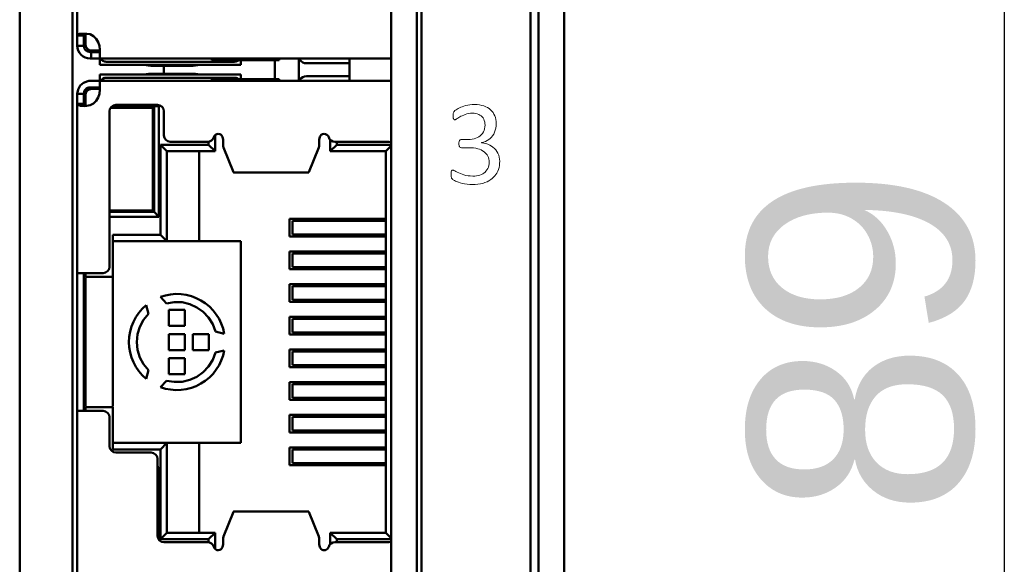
# Model space of a CAD drawing. Header units: millimetres. Extents: x 5 to 292, y 5 to 205.
# Tile 15 of 18: x 189 to 205, y 118 to 127. Entities that reach past the tile are written whole.
import ezdxf

# ---------------------------------------------------------------- set-up
doc = ezdxf.new("R2010")
doc.units = ezdxf.units.MM
doc.styles.add('TextStyle_1', font='Arial.TTF', dxfattribs={"height": 3.5})
doc.dimstyles.new('DIM_ST_1', dxfattribs={"dimtxt": 3.5, "dimasz": 2.5, "dimexe": 1.75, "dimexo": 0, "dimgap": 0.4375, "dimtad": 1, "dimlfac": 2, "dimrnd": 0.01, "dimdsep": 46, "dimtxsty": 'TextStyle_1', "dimcen": 0.09, "dimclrd": 7, "dimclre": 7, "dimclrt": 7, "dimazin": 0, "dimtfac": 1, "dimtdec": 0, "dimtmove": 0, "dimatfit": 3, "dimldrblk": 'NONE', "dimfxl": 1, "dimtvp": 1, "dimtolj": 1, "dimarcsym": 0})

# ---------------------------------------------------------------- blocks, each defined once
blk = doc.blocks.new('*D7')
at = {"color": 7, "lineweight": -2}
for p, q in [((197.521, 144.01), (206.396, 144.01)), ((204.646, 102.01), (204.646, 141.51)), ((197.521, 99.51), (206.396, 99.51))]:
    blk.add_line(p, q, dxfattribs=at)
at = {"color": 7}
for points in [[(205.062, 141.51), (204.229, 141.51), (204.646, 144.01)], [(204.229, 102.01), (205.062, 102.01), (204.646, 99.51)]]:
    blk.add_solid(points, dxfattribs=at)
at = {"layer": 'Defpoints', "color": 0}
for p in [(197.521, 144.01), (204.646, 144.01), (197.521, 99.51)]:
    blk.add_point(p, dxfattribs=at)
at = {"color": 7, "insert": (202.421, 121.76), "char_height": 3.5, "attachment_point": 5, "rotation": 90, "style": 'TextStyle_1'}
blk.add_mtext('\\A1;89{\\H0.5x;\\S^ ;}', dxfattribs=at)
blk = doc.blocks.new('_None')
blk = doc.blocks.new('Seite_1')
at = {"color": 7, "linetype": 'Continuous', "lineweight": 50}
for p, q in [((189.2706, 100.2604), (189.2706, 143.2604)), ((190.0954, 143.2604), (190.0954, 100.2604)), ((195.0706, 100.2604), (195.0706, 143.2604)), ((195.4706, 143.2604), (195.4706, 100.2604)), ((195.5456, 100.3604), (195.5456, 143.1604)), ((197.2456, 143.1604), (197.2456, 100.3604)), ((197.3706, 100.2604), (197.3706, 143.2604)), ((197.7706, 143.2604), (197.7706, 100.2604)), ((191.5206, 126.0736), (191.5206, 125.9473)), ((192.6099, 124.4056), (193.7856, 124.4056)), ((193.5289, 123.6505), (193.5289, 123.4403)), ((193.5289, 123.1405), (193.5289, 122.9303)), ((193.5289, 122.6305), (193.5289, 122.4203)), ((193.5289, 122.1205), (193.5289, 121.9103)), ((193.5289, 121.6105), (193.5289, 121.4003)), ((193.5289, 121.1005), (193.5289, 120.8903)), ((193.5289, 120.5905), (193.5289, 120.3803)), ((193.5289, 120.0805), (193.5289, 119.8703)), ((193.7856, 119.1153), (192.6099, 119.1153))]:
    blk.add_line(p, q, dxfattribs=at)
at = {"color": 7, "linetype": 'Continuous', "lineweight": 9}
for p, q in [((196.1661, 124.9202), (196.2719, 124.9202)), ((196.4823, 124.8727), (196.4823, 124.8709)), ((196.2879, 124.7936), (196.1685, 124.7936))]:
    blk.add_line(p, q, dxfattribs=at)
at = {"color": 7, "lineweight": 50, "flags": 128}
for points in [[(190.1706, 129.1854), (190.1706, 126.544)], [(190.1706, 126.544), (190.1774, 126.5606), (190.1885, 126.5662), (190.2067, 126.5699), (190.2339, 126.5717), (190.2706, 126.5715), (190.3167, 126.5695), (190.3706, 126.5655)], [(190.1706, 126.3854), (190.1706, 126.4322), (190.1706, 126.4754), (190.1706, 126.5131), (190.1706, 126.544)], [(190.1706, 126.544), (190.2706, 126.544)], [(190.2931, 126.5705), (190.2887, 126.5699), (190.2795, 126.5663), (190.274, 126.5607), (190.2713, 126.5533), (190.2706, 126.544)], [(190.2706, 126.544), (190.2706, 126.5131), (190.2706, 126.4754), (190.2706, 126.4322), (190.2706, 126.3854)], [(190.2956, 126.5708), (190.2956, 126.5604)], [(190.2956, 126.4104), (190.2956, 126.422), (190.2956, 126.4544), (190.2956, 126.5031), (190.2956, 126.5604)], [(190.3706, 126.5655), (190.4228, 126.5354), (190.4663, 126.4937), (190.4985, 126.4429), (190.5177, 126.3857)], [(190.1706, 126.3854), (190.1744, 126.3464), (190.1858, 126.3089), (190.2043, 126.2743), (190.2292, 126.244), (190.2595, 126.2191), (190.2941, 126.2006), (190.3316, 126.1893), (190.3706, 126.1854)], [(190.1706, 126.3854), (190.2706, 126.3854)], [(190.3706, 126.2854), (190.3323, 126.293), (190.2999, 126.3147), (190.2782, 126.3471), (190.2706, 126.3854)], [(190.2956, 126.4104), (190.3032, 126.3722), (190.3249, 126.3397), (190.3573, 126.318), (190.3956, 126.3104)], [(190.5177, 126.3857), (190.5228, 126.3199)], [(190.3847, 126.2854), (190.3706, 126.2854)], [(190.3847, 126.2854), (190.5222, 126.2854)], [(190.3847, 126.1854), (190.3847, 126.2854)], [(190.3956, 126.3104), (190.5228, 126.3104)], [(190.518, 126.3104), (190.5222, 126.2854)], [(190.5228, 126.1857), (190.5228, 126.1952), (190.5228, 126.2227), (190.5228, 126.2656), (190.5228, 126.3199)], [(190.3847, 126.1854), (190.3706, 126.1854)], [(190.5158, 126.1854), (190.3847, 126.1854)], [(190.5222, 126.1854), (190.5222, 126.0854)], [(190.6222, 126.0854), (190.5839, 126.0854), (190.5514, 126.0854), (190.5298, 126.0854), (190.5222, 126.0854)], [(190.5228, 126.1857), (195.0706, 126.1857)], [(190.6222, 126.1354), (190.6065, 126.1365), (190.5927, 126.1396), (190.5694, 126.1505), (190.5504, 126.1658), (190.5355, 126.1854)], [(190.6222, 126.1354), (192.6222, 126.1354)], [(192.6222, 126.0854), (190.6222, 126.0854)], [(191.3182, 126.0736), (191.281, 126.0751), (191.2492, 126.0793), (191.2283, 126.0854)], [(191.435, 126.1854), (191.4303, 126.1854), (191.4169, 126.1854)], [(192.0672, 126.0854), (192.0464, 126.0793), (192.0145, 126.0751), (191.9773, 126.0736)], [(192.2706, 126.1604), (192.2706, 126.1857)], [(192.2706, 126.1604), (193.3206, 126.1604)], [(192.6873, 126.1604), (192.6749, 126.1505), (192.6516, 126.1396), (192.6378, 126.1365), (192.6222, 126.1354)], [(192.7222, 126.0854), (192.7145, 126.0854), (192.6929, 126.0854), (192.6604, 126.0854), (192.6222, 126.0854)], [(192.7222, 126.0854), (192.7222, 126.1604)], [(193.2526, 125.8604), (193.2526, 125.8715), (193.2526, 125.9796), (193.2526, 126.108), (193.2526, 126.1604)], [(193.3206, 126.1857), (193.3206, 126.1604)], [(193.6296, 126.1777), (193.6296, 125.8432)], [(193.9228, 126.1107), (193.8559, 126.1107), (193.799, 126.1107), (193.7613, 126.1107), (193.7478, 126.1107)], [(193.9228, 126.1107), (194.4206, 126.1107)], [(194.4206, 125.8351), (194.4206, 126.1857)], [(190.5222, 125.9354), (190.5298, 125.9354), (190.5514, 125.9354), (190.5839, 125.9354), (190.6222, 125.9354)], [(190.5222, 125.9354), (190.5222, 125.8354)], [(190.6222, 125.9354), (192.6222, 125.9354)], [(191.2283, 125.9354), (191.2492, 125.9415), (191.281, 125.9458), (191.3182, 125.9473)], [(191.9773, 126.0736), (191.3182, 126.0736)], [(191.3182, 125.9473), (191.9773, 125.9473)], [(191.9773, 125.9473), (192.0145, 125.9458), (192.0464, 125.9415), (192.0672, 125.9354)], [(192.6222, 125.9354), (192.6604, 125.9354), (192.6929, 125.9354), (192.7145, 125.9354), (192.7222, 125.9354)], [(192.7222, 125.8604), (192.7222, 125.9354)], [(190.3326, 125.8318), (190.2684, 125.8074), (190.2163, 125.7627), (190.1824, 125.7031), (190.1706, 125.6354)], [(190.3706, 125.8354), (190.3519, 125.8345), (190.3326, 125.8318)], [(190.3706, 125.8354), (190.3951, 125.8354), (190.4145, 125.8354)], [(190.4145, 125.8354), (190.5158, 125.8354)], [(195.0706, 125.8351), (190.5228, 125.8351)], [(190.5228, 125.7009), (190.5228, 125.7552), (190.5228, 125.7982), (190.5228, 125.8257), (190.5228, 125.8351)], [(190.5355, 125.8354), (190.5504, 125.8551), (190.5694, 125.8704), (190.5927, 125.8812), (190.6065, 125.8843), (190.6222, 125.8854)], [(192.6222, 125.8854), (190.6222, 125.8854)], [(191.4169, 125.8354), (191.4303, 125.8354), (191.435, 125.8354)], [(193.3206, 125.8604), (192.2706, 125.8604)], [(192.2706, 125.8351), (192.2706, 125.8604)], [(192.6222, 125.8854), (192.6378, 125.8843), (192.6516, 125.8812), (192.6749, 125.8704), (192.6873, 125.8604)], [(193.3206, 125.8604), (193.3206, 125.8351)], [(193.7478, 125.9101), (193.7613, 125.9101), (193.799, 125.9101), (193.8559, 125.9101), (193.9228, 125.9101)], [(194.4206, 125.9101), (193.9228, 125.9101)], [(190.1706, 125.4768), (190.1706, 125.5077), (190.1706, 125.5455), (190.1706, 125.5886), (190.1706, 125.6354)], [(190.2706, 125.6354), (190.1706, 125.6354)], [(190.2706, 125.6354), (190.2749, 125.6645), (190.2875, 125.6911), (190.3073, 125.7129), (190.3326, 125.7279)], [(190.2706, 125.6354), (190.2706, 125.5886), (190.2706, 125.5455), (190.2706, 125.5077), (190.2706, 125.4768)], [(190.3956, 125.7104), (190.3573, 125.7028), (190.3249, 125.6811), (190.3032, 125.6487), (190.2956, 125.6104)], [(190.3326, 125.7279), (190.3517, 125.7336), (190.3706, 125.7354)], [(190.4145, 125.7354), (190.3951, 125.7354), (190.3706, 125.7354)], [(190.5177, 125.6351), (190.4985, 125.578), (190.4663, 125.5271), (190.4228, 125.4854), (190.3706, 125.4554)], [(190.5228, 125.7104), (190.3956, 125.7104)], [(190.5222, 125.7354), (190.4145, 125.7354)], [(190.5228, 125.7009), (190.5177, 125.6351)], [(190.5222, 125.7354), (190.518, 125.7104)], [(190.2706, 125.4768), (190.1706, 125.4768)], [(190.3706, 125.4554), (190.3119, 125.4449), (190.28, 125.4435), (190.2483, 125.4449), (190.2188, 125.4489), (190.194, 125.4555), (190.1769, 125.4649), (190.1706, 125.4768)], [(190.1706, 125.4768), (190.1706, 122.8354)], [(190.3112, 125.4448), (190.3072, 125.4453), (190.2926, 125.4497), (190.2809, 125.4566), (190.2733, 125.4657), (190.2706, 125.4768)], [(190.2956, 125.4604), (190.2956, 125.5178), (190.2956, 125.5665), (190.2956, 125.5989), (190.2956, 125.6104)], [(190.2956, 125.4604), (190.2956, 125.4488)], [(190.6728, 125.3604), (190.6804, 125.3987), (190.7021, 125.4311), (190.7345, 125.4528), (190.7728, 125.4604)], [(191.4228, 125.4604), (190.7728, 125.4604)], [(191.4228, 125.4604), (191.461, 125.4528), (191.4935, 125.4311), (191.5152, 125.3987), (191.5228, 125.3604)], [(190.6728, 122.9354), (190.6728, 125.3604)], [(190.6916, 125.4154), (191.3481, 125.4154)], [(190.716, 125.4404), (191.4456, 125.4404)], [(190.7706, 125.4404), (190.79, 125.4154)], [(190.7706, 125.4404), (190.7706, 125.4154)], [(191.2025, 125.4154), (191.2206, 125.4404)], [(191.2206, 125.4404), (191.2206, 125.4154)], [(191.3481, 125.4154), (191.3481, 123.8154)], [(191.3706, 123.7904), (191.3706, 125.4404)], [(191.4456, 125.4404), (191.4456, 123.7154)], [(191.5228, 124.9854), (191.5228, 125.3604)], [(192.2999, 124.9569), (192.3103, 124.9784), (192.3269, 124.9956), (192.3481, 125.0066), (192.3717, 125.0104)], [(192.3717, 125.0104), (192.3963, 125.0063), (192.4181, 124.9943)], [(193.9774, 124.9943), (193.9992, 125.0063), (194.0238, 125.0104)], [(194.0238, 125.0104), (194.0474, 125.0066), (194.0686, 124.9956), (194.0853, 124.9784), (194.0957, 124.9569)], [(191.5228, 124.9854), (191.5304, 124.9472), (191.5521, 124.9147), (191.5845, 124.893), (191.6228, 124.8854)], [(191.6228, 124.8854), (192.204, 124.8854)], [(192.204, 124.8854), (192.2355, 124.8905), (192.2638, 124.9053), (192.286, 124.9281), (192.2999, 124.9569)], [(192.2206, 124.8881), (192.2206, 124.8379)], [(192.3206, 124.7379), (192.3206, 124.989)], [(192.4181, 124.9943), (192.4368, 124.9603), (192.4467, 124.9178)], [(192.4467, 124.8616), (192.4467, 124.9178)], [(192.4467, 124.8616), (192.4502, 124.8198), (192.4538, 124.7974)], [(193.9418, 124.7974), (193.9453, 124.8198), (193.9488, 124.8616)], [(193.9488, 124.9178), (193.9587, 124.9603), (193.9774, 124.9943)], [(193.9488, 124.9178), (193.9488, 124.8616)], [(194.0957, 124.9569), (194.1096, 124.9281), (194.1318, 124.9053), (194.16, 124.8905), (194.1915, 124.8854)], [(194.1206, 124.9168), (194.1206, 124.7379)], [(194.1915, 124.8854), (195.0378, 124.8854)], [(194.2206, 124.8379), (194.2206, 124.8854)], [(195.0378, 124.8854), (195.0706, 124.8789)], [(191.4706, 124.8379), (191.5706, 124.7379)], [(191.4706, 124.8379), (191.4706, 123.4354)], [(192.2206, 124.8379), (191.4706, 124.8379)], [(191.5706, 124.7379), (192.3206, 124.7379)], [(191.5706, 123.3354), (191.5706, 124.7379)], [(192.0706, 124.7379), (192.0706, 123.3354)], [(192.2206, 124.8379), (192.3206, 124.7379)], [(192.4538, 124.7974), (192.61, 124.4094)], [(193.7855, 124.4094), (193.9418, 124.7974)], [(194.2206, 124.8379), (194.1206, 124.7379)], [(194.1206, 124.7379), (194.9856, 124.7379)], [(195.0706, 124.8379), (194.2206, 124.8379)], [(195.0706, 124.8229), (194.9856, 124.7379)], [(194.9856, 124.7379), (194.9856, 118.7829)], [(192.61, 124.4094), (192.6124, 124.4075)], [(193.7831, 124.4075), (193.7855, 124.4094)], [(191.3481, 123.8154), (190.6728, 123.8154)], [(190.6728, 123.7904), (191.3706, 123.7904)], [(190.7706, 123.7904), (190.7746, 123.8154)], [(190.7706, 123.8154), (190.7706, 123.7904)], [(191.2168, 123.8154), (191.2206, 123.7904)], [(191.2206, 123.8154), (191.2206, 123.7904)], [(191.3706, 123.7904), (191.4456, 123.7154)], [(191.4456, 123.7154), (190.6728, 123.7154)], [(193.4856, 123.6829), (193.4856, 123.4079)], [(194.9856, 123.6829), (193.4856, 123.6829)], [(193.5307, 123.6504), (193.5317, 123.6504), (193.5483, 123.6504)], [(194.9856, 123.6504), (193.5483, 123.6504)], [(193.9856, 123.6829), (193.9856, 123.6504)], [(193.9956, 123.6604), (193.9956, 123.6829)], [(193.9956, 123.6604), (194.0013, 123.6604), (194.0184, 123.6604), (194.0461, 123.6604), (194.0834, 123.6604), (194.1289, 123.6604), (194.1808, 123.6604), (194.2371, 123.6604), (194.2956, 123.6604)], [(193.9956, 123.6604), (193.9956, 123.6504)], [(194.1456, 123.6829), (194.1456, 123.6704)], [(194.1456, 123.6704), (194.1456, 123.6604)], [(194.1456, 123.6704), (194.2706, 123.6704)], [(194.2196, 123.6704), (194.2196, 123.6604)], [(194.2706, 123.6704), (194.2706, 123.6829)], [(194.2956, 123.6604), (194.9856, 123.6604)], [(194.4206, 123.6604), (194.4206, 123.6829)], [(190.7256, 122.7754), (190.7256, 123.4354)], [(191.4706, 123.4354), (190.7256, 123.4354)], [(190.7256, 123.3354), (190.7256, 120.7524)], [(190.7256, 123.3354), (191.5706, 123.3354)], [(191.4706, 123.4354), (191.5706, 123.3354)], [(192.0706, 123.3354), (191.5706, 123.3354)], [(192.7256, 123.3354), (192.0706, 123.3354)], [(192.7222, 120.1854), (192.7222, 123.3354)], [(192.7256, 120.1854), (192.7256, 123.3354)], [(193.4856, 123.4079), (194.9856, 123.4079)], [(193.5483, 123.4404), (193.5317, 123.4404), (193.5307, 123.4404)], [(193.5483, 123.4404), (194.9856, 123.4404)], [(193.9856, 123.4404), (193.9856, 123.4079)], [(193.9956, 123.4404), (193.9956, 123.4304)], [(193.9956, 123.4079), (193.9956, 123.4304)], [(194.2956, 123.4304), (194.2371, 123.4304), (194.1808, 123.4304), (194.1289, 123.4304), (194.0834, 123.4304), (194.0461, 123.4304), (194.0184, 123.4304), (194.0013, 123.4304), (193.9956, 123.4304)], [(194.1456, 123.4304), (194.1456, 123.4204)], [(194.1456, 123.4204), (194.1456, 123.4079)], [(194.2706, 123.4204), (194.1456, 123.4204)], [(194.2196, 123.4304), (194.2196, 123.4204)], [(194.2706, 123.4079), (194.2706, 123.4204)], [(194.9856, 123.4304), (194.2956, 123.4304)], [(194.4206, 123.4079), (194.4206, 123.4304)], [(193.4856, 123.1729), (193.4856, 122.8979)], [(194.9856, 123.1729), (193.4856, 123.1729)], [(193.9856, 123.1729), (193.9856, 123.1404)], [(193.9956, 123.1504), (193.9956, 123.1729)], [(194.1456, 123.1729), (194.1456, 123.1604)], [(194.1456, 123.1604), (194.1456, 123.1504)], [(194.1456, 123.1604), (194.2706, 123.1604)], [(194.1696, 123.1604), (194.1696, 123.1504)], [(194.1696, 123.1604), (194.1696, 123.1504)], [(194.2706, 123.1604), (194.2706, 123.1729)], [(194.3696, 123.1504), (194.3696, 123.1729)], [(194.3696, 123.1504), (194.3696, 123.1729)], [(194.4206, 123.1504), (194.4206, 123.1729)], [(193.5307, 123.1404), (193.5317, 123.1404), (193.5483, 123.1404)], [(194.9856, 123.1404), (193.5483, 123.1404)], [(193.9956, 123.1504), (194.0013, 123.1504), (194.0184, 123.1504), (194.0461, 123.1504), (194.0834, 123.1504), (194.1289, 123.1504), (194.1808, 123.1504), (194.2371, 123.1504), (194.2956, 123.1504)], [(193.9956, 123.1504), (193.9956, 123.1404)], [(194.2956, 123.1504), (194.9856, 123.1504)], [(190.5728, 122.8354), (190.611, 122.843), (190.6435, 122.8647), (190.6652, 122.8972), (190.6728, 122.9354)], [(193.4856, 122.8979), (194.9856, 122.8979)], [(193.5483, 122.9304), (193.5317, 122.9304), (193.5307, 122.9304)], [(193.5483, 122.9304), (194.9856, 122.9304)], [(193.9856, 122.9304), (193.9856, 122.8979)], [(193.9956, 122.9304), (193.9956, 122.9204)], [(193.9956, 122.8979), (193.9956, 122.9204)], [(194.2956, 122.9204), (194.2371, 122.9204), (194.1808, 122.9204), (194.1289, 122.9204), (194.0834, 122.9204), (194.0461, 122.9204), (194.0184, 122.9204), (194.0013, 122.9204), (193.9956, 122.9204)], [(194.1456, 122.9204), (194.1456, 122.9104)], [(194.1456, 122.9104), (194.1456, 122.8979)], [(194.2706, 122.9104), (194.1456, 122.9104)], [(194.1696, 122.9204), (194.1696, 122.9104)], [(194.1696, 122.9104), (194.1696, 122.9204)], [(194.2706, 122.8979), (194.2706, 122.9104)], [(194.9856, 122.9204), (194.2956, 122.9204)], [(194.3696, 122.8979), (194.3696, 122.9204)], [(194.4206, 122.8979), (194.4206, 122.9204)], [(190.3706, 122.8354), (190.3316, 122.8354), (190.294, 122.8354), (190.2595, 122.8354), (190.2292, 122.8354), (190.2043, 122.8354), (190.1858, 122.8354), (190.1744, 122.8354), (190.1706, 122.8354)], [(190.1706, 120.6924), (190.1706, 122.8284)], [(190.2706, 120.6854), (190.2706, 122.8354)], [(190.2956, 122.8354), (190.2956, 122.7754)], [(190.3956, 122.7754), (190.3573, 122.7754), (190.3249, 122.7754), (190.3032, 122.7754), (190.2956, 122.7754)], [(190.2956, 120.7524), (190.2956, 122.7684)], [(190.3706, 122.8354), (190.5728, 122.8354)], [(190.3956, 122.7754), (190.7256, 122.7754)], [(193.4856, 122.6629), (193.4856, 122.3879)], [(194.9856, 122.6629), (193.4856, 122.6629)], [(193.5307, 122.6304), (193.5317, 122.6304), (193.5483, 122.6304)], [(194.9856, 122.6304), (193.5483, 122.6304)], [(193.9856, 122.6629), (193.9856, 122.6304)], [(193.9956, 122.6404), (193.9956, 122.6629)], [(193.9956, 122.6404), (194.0013, 122.6404), (194.0184, 122.6404), (194.0461, 122.6404), (194.0834, 122.6404), (194.1289, 122.6404), (194.1808, 122.6404), (194.2371, 122.6404), (194.2956, 122.6404)], [(193.9956, 122.6404), (193.9956, 122.6304)], [(194.1456, 122.6629), (194.1456, 122.6504)], [(194.1456, 122.6504), (194.1456, 122.6404)], [(194.1456, 122.6504), (194.2706, 122.6504)], [(194.1696, 122.6504), (194.1696, 122.6404)], [(194.1696, 122.6404), (194.1696, 122.6504)], [(194.2706, 122.6504), (194.2706, 122.6629)], [(194.2956, 122.6404), (194.9856, 122.6404)], [(194.3696, 122.6404), (194.3696, 122.6629)], [(194.4206, 122.6404), (194.4206, 122.6629)], [(192.4642, 121.8907), (192.4456, 121.9703), (192.4185, 122.0474), (192.3831, 122.1212), (192.3399, 122.1906), (192.2895, 122.2549), (192.2323, 122.3134), (192.1691, 122.3653), (192.1006, 122.4099), (192.0276, 122.4469), (191.9511, 122.4757), (191.8719, 122.496), (191.7909, 122.5076), (191.7092, 122.5103), (191.6277, 122.504), (191.5473, 122.4889), (191.4691, 122.4652)], [(191.4691, 122.4652), (191.5638, 122.3641)], [(193.4856, 122.3879), (194.9856, 122.3879)], [(193.5483, 122.4204), (193.5317, 122.4204), (193.5307, 122.4204)], [(193.5483, 122.4204), (194.9856, 122.4204)], [(193.9856, 122.4204), (193.9856, 122.3879)], [(193.9956, 122.4204), (193.9956, 122.4104)], [(193.9956, 122.3879), (193.9956, 122.4104)], [(194.2956, 122.4104), (194.2371, 122.4104), (194.1808, 122.4104), (194.1289, 122.4104), (194.0834, 122.4104), (194.0461, 122.4104), (194.0184, 122.4104), (194.0013, 122.4104), (193.9956, 122.4104)], [(194.1456, 122.4104), (194.1456, 122.4004)], [(194.1456, 122.4004), (194.1456, 122.3879)], [(194.2706, 122.4004), (194.1456, 122.4004)], [(194.1696, 122.4104), (194.1696, 122.4004)], [(194.1696, 122.4004), (194.1696, 122.4104)], [(194.2706, 122.3879), (194.2706, 122.4004)], [(194.9856, 122.4104), (194.2956, 122.4104)], [(194.3696, 122.3879), (194.3696, 122.4104)], [(194.3696, 122.4104), (194.3696, 122.3879)], [(194.4206, 122.3879), (194.4206, 122.4104)], [(190.2956, 122.2668), (190.2865, 122.2748), (190.2756, 122.2962), (190.2706, 122.3303)], [(190.2956, 122.291), (190.283, 122.2816)], [(191.2435, 122.335), (191.1838, 122.2791), (191.1306, 122.217), (191.0844, 122.1495), (191.0459, 122.0774), (191.0154, 122.0015), (190.9934, 121.9228), (190.98, 121.8421), (190.9756, 121.7604), (190.98, 121.6788), (190.9934, 121.5981), (191.0154, 121.5193), (191.0459, 121.4435), (191.0844, 121.3713), (191.1306, 121.3039), (191.1838, 121.2418), (191.2435, 121.1859)], [(191.2836, 122.2024), (191.2435, 122.335)], [(191.5638, 122.3641), (191.6847, 122.3841), (191.8072, 122.3801), (191.9265, 122.3523), (192.0381, 122.3017), (192.1377, 122.2303), (192.2214, 122.1409), (192.2861, 122.0369), (192.3293, 121.9222)], [(191.8506, 122.2604), (191.6006, 122.2604)], [(191.6006, 122.2604), (191.6006, 122.0104)], [(191.8506, 122.0104), (191.8506, 122.2604)], [(191.2836, 121.3185), (191.2059, 121.4132), (191.1482, 121.5213), (191.1126, 121.6385), (191.1006, 121.7604), (191.1126, 121.8824), (191.1482, 121.9996), (191.2059, 122.1077), (191.2836, 122.2024)], [(193.4856, 122.1529), (193.4856, 121.8779)], [(194.9856, 122.1529), (193.4856, 122.1529)], [(193.5307, 122.1204), (193.5317, 122.1204), (193.5483, 122.1204)], [(194.9856, 122.1204), (193.5483, 122.1204)], [(193.9856, 122.1529), (193.9856, 122.1204)], [(193.9956, 122.1304), (193.9956, 122.1529)], [(193.9956, 122.1304), (194.0013, 122.1304), (194.0184, 122.1304), (194.0461, 122.1304), (194.0834, 122.1304), (194.1289, 122.1304), (194.1808, 122.1304), (194.2371, 122.1304), (194.2956, 122.1304)], [(193.9956, 122.1304), (193.9956, 122.1204)], [(194.1456, 122.1529), (194.1456, 122.1404)], [(194.1456, 122.1404), (194.1456, 122.1304)], [(194.1456, 122.1404), (194.2706, 122.1404)], [(194.2196, 122.1404), (194.2196, 122.1304)], [(194.2706, 122.1404), (194.2706, 122.1529)], [(194.2956, 122.1304), (194.9856, 122.1304)], [(194.4206, 122.1304), (194.4206, 122.1529)], [(191.6006, 122.0104), (191.8506, 122.0104)], [(191.8506, 121.8854), (191.6006, 121.8854)], [(191.6006, 121.8854), (191.6006, 121.6354)], [(191.8506, 121.6354), (191.8506, 121.8854)], [(192.2256, 121.8854), (191.9756, 121.8854)], [(191.9756, 121.8854), (191.9756, 121.6354)], [(192.2256, 121.6354), (192.2256, 121.8854)], [(192.3293, 121.9222), (192.4642, 121.8907)], [(193.4856, 121.8779), (194.9856, 121.8779)], [(193.5483, 121.9104), (193.5317, 121.9104), (193.5307, 121.9104)], [(193.5483, 121.9104), (194.9856, 121.9104)], [(193.9856, 121.9104), (193.9856, 121.8779)], [(193.9956, 121.9104), (193.9956, 121.9004)], [(193.9956, 121.8779), (193.9956, 121.9004)], [(194.2956, 121.9004), (194.2371, 121.9004), (194.1808, 121.9004), (194.1289, 121.9004), (194.0834, 121.9004), (194.0461, 121.9004), (194.0184, 121.9004), (194.0013, 121.9004), (193.9956, 121.9004)], [(194.1456, 121.9004), (194.1456, 121.8904)], [(194.1456, 121.8904), (194.1456, 121.8779)], [(194.2706, 121.8904), (194.1456, 121.8904)], [(194.2196, 121.9004), (194.2196, 121.8904)], [(194.2706, 121.8779), (194.2706, 121.8904)], [(194.9856, 121.9004), (194.2956, 121.9004)], [(194.4146, 121.9004), (194.4146, 121.8779)], [(194.4181, 121.8779), (194.4196, 121.8854)], [(194.4206, 121.8805), (194.4206, 121.9004)], [(191.4691, 121.0557), (191.5473, 121.0319), (191.6277, 121.0168), (191.7092, 121.0106), (191.7909, 121.0133), (191.8719, 121.0248), (191.9511, 121.0451), (192.0276, 121.0739), (192.1006, 121.1109), (192.1691, 121.1556), (192.2323, 121.2075), (192.2895, 121.2659), (192.3399, 121.3302), (192.3831, 121.3997), (192.4185, 121.4734), (192.4456, 121.5506), (192.4642, 121.6302)], [(191.6006, 121.6354), (191.8506, 121.6354)], [(191.9756, 121.6354), (192.2256, 121.6354)], [(192.4642, 121.6302), (192.3293, 121.5987)], [(193.4856, 121.6429), (193.4856, 121.3679)], [(194.9856, 121.6429), (193.4856, 121.6429)], [(193.9856, 121.6429), (193.9856, 121.6104)], [(193.9956, 121.6204), (193.9956, 121.6429)], [(193.9956, 121.6204), (194.0013, 121.6204), (194.0184, 121.6204), (194.0461, 121.6204), (194.0834, 121.6204), (194.1289, 121.6204), (194.1808, 121.6204), (194.2371, 121.6204), (194.2956, 121.6204)], [(193.9956, 121.6204), (193.9956, 121.6104)], [(194.1456, 121.6429), (194.1456, 121.6304)], [(194.1456, 121.6304), (194.1456, 121.6204)], [(194.1456, 121.6304), (194.2706, 121.6304)], [(194.2196, 121.6304), (194.2196, 121.6204)], [(194.2706, 121.6304), (194.2706, 121.6429)], [(194.2956, 121.6204), (194.9856, 121.6204)], [(194.4206, 121.6204), (194.4206, 121.6429)], [(192.3293, 121.5987), (192.2861, 121.484), (192.2214, 121.38), (192.1377, 121.2905), (192.0381, 121.2192), (191.9265, 121.1686), (191.8072, 121.1408), (191.6847, 121.1368), (191.5638, 121.1567)], [(191.6006, 121.5104), (191.6006, 121.2604)], [(191.8506, 121.5104), (191.6006, 121.5104)], [(191.8506, 121.2604), (191.8506, 121.5104)], [(193.5307, 121.6104), (193.5317, 121.6104), (193.5483, 121.6104)], [(194.9856, 121.6104), (193.5483, 121.6104)], [(191.2435, 121.1859), (191.2836, 121.3185)], [(193.4856, 121.3679), (194.9856, 121.3679)], [(193.5483, 121.4004), (193.5317, 121.4004), (193.5307, 121.4004)], [(193.5483, 121.4004), (194.9856, 121.4004)], [(193.9856, 121.4004), (193.9856, 121.3679)], [(193.9956, 121.4004), (193.9956, 121.3904)], [(193.9956, 121.3679), (193.9956, 121.3904)], [(194.2956, 121.3904), (194.2371, 121.3904), (194.1808, 121.3904), (194.1289, 121.3904), (194.0834, 121.3904), (194.0461, 121.3904), (194.0184, 121.3904), (194.0013, 121.3904), (193.9956, 121.3904)], [(194.1456, 121.3904), (194.1456, 121.3804)], [(194.1456, 121.3804), (194.1456, 121.3679)], [(194.2706, 121.3804), (194.1456, 121.3804)], [(194.2196, 121.3904), (194.2196, 121.3804)], [(194.2706, 121.3679), (194.2706, 121.3804)], [(194.9856, 121.3904), (194.2956, 121.3904)], [(194.4206, 121.3679), (194.4206, 121.3904)], [(190.2956, 121.2555), (190.2856, 121.2465), (190.2752, 121.2247), (190.2706, 121.1906)], [(190.2956, 121.2276), (190.2946, 121.2285), (190.2817, 121.2383)], [(191.5638, 121.1567), (191.4691, 121.0557)], [(191.6006, 121.2604), (191.8506, 121.2604)], [(193.4856, 121.1329), (193.4856, 120.8579)], [(194.9856, 121.1329), (193.4856, 121.1329)], [(193.5307, 121.1004), (193.5317, 121.1004), (193.5483, 121.1004)], [(194.9856, 121.1004), (193.5483, 121.1004)], [(193.9856, 121.1329), (193.9856, 121.1004)], [(193.9956, 121.1104), (193.9956, 121.1329)], [(193.9956, 121.1104), (194.0013, 121.1104), (194.0184, 121.1104), (194.0461, 121.1104), (194.0834, 121.1104), (194.1289, 121.1104), (194.1808, 121.1104), (194.2371, 121.1104), (194.2956, 121.1104)], [(193.9956, 121.1104), (193.9956, 121.1004)], [(194.1456, 121.1329), (194.1456, 121.1204)], [(194.1456, 121.1204), (194.1456, 121.1104)], [(194.1456, 121.1204), (194.2706, 121.1204)], [(194.2196, 121.1204), (194.2196, 121.1104)], [(194.2706, 121.1204), (194.2706, 121.1329)], [(194.2946, 121.1104), (194.2946, 121.1329)], [(194.2956, 121.1104), (194.9856, 121.1104)], [(194.4206, 121.1104), (194.4206, 121.1329)], [(193.4856, 120.8579), (194.9856, 120.8579)], [(193.5483, 120.8904), (193.5317, 120.8904), (193.5307, 120.8904)], [(193.5483, 120.8904), (194.9856, 120.8904)], [(193.9856, 120.8904), (193.9856, 120.8579)], [(193.9956, 120.8904), (193.9956, 120.8804)], [(193.9956, 120.8579), (193.9956, 120.8804)], [(194.2956, 120.8804), (194.2371, 120.8804), (194.1808, 120.8804), (194.1289, 120.8804), (194.0834, 120.8804), (194.0461, 120.8804), (194.0184, 120.8804), (194.0013, 120.8804), (193.9956, 120.8804)], [(194.1456, 120.8804), (194.1456, 120.8704)], [(194.1456, 120.8704), (194.1456, 120.8579)], [(194.2706, 120.8704), (194.1456, 120.8704)], [(194.2196, 120.8804), (194.2196, 120.8704)], [(194.2706, 120.8579), (194.2706, 120.8704)], [(194.9856, 120.8804), (194.2956, 120.8804)], [(194.4206, 120.8579), (194.4206, 120.8804)], [(190.2956, 120.7454), (190.2956, 120.6854)], [(190.2956, 120.7454), (190.3032, 120.7454), (190.3249, 120.7454), (190.3573, 120.7454), (190.3956, 120.7454)], [(190.3956, 120.7454), (190.7256, 120.7454)], [(190.7256, 120.0854), (190.7256, 120.7454)], [(190.1706, 120.6854), (190.1744, 120.6854), (190.1858, 120.6854), (190.2043, 120.6854), (190.2292, 120.6854), (190.2595, 120.6854), (190.294, 120.6854), (190.3316, 120.6854), (190.3706, 120.6854)], [(190.1706, 120.6854), (190.1706, 118.044)], [(190.5728, 120.6854), (190.3706, 120.6854)], [(190.6728, 120.5854), (190.6652, 120.6237), (190.6435, 120.6561), (190.611, 120.6778), (190.5728, 120.6854)], [(190.6728, 120.1354), (190.6728, 120.5854)], [(193.4856, 120.6229), (193.4856, 120.3479)], [(194.9856, 120.6229), (193.4856, 120.6229)], [(193.5307, 120.5904), (193.5317, 120.5904), (193.5483, 120.5904)], [(194.9856, 120.5904), (193.5483, 120.5904)], [(193.9856, 120.6229), (193.9856, 120.5904)], [(193.9956, 120.6004), (193.9956, 120.6229)], [(193.9956, 120.6004), (194.0013, 120.6004), (194.0184, 120.6004), (194.0461, 120.6004), (194.0834, 120.6004), (194.1289, 120.6004), (194.1808, 120.6004), (194.2371, 120.6004), (194.2956, 120.6004)], [(193.9956, 120.6004), (193.9956, 120.5904)], [(194.1456, 120.6229), (194.1456, 120.6104)], [(194.1456, 120.6104), (194.1456, 120.6004)], [(194.1456, 120.6104), (194.2706, 120.6104)], [(194.2196, 120.6104), (194.2196, 120.6004)], [(194.2706, 120.6104), (194.2706, 120.6229)], [(194.2737, 120.6004), (194.2706, 120.6225)], [(194.2956, 120.6004), (194.9856, 120.6004)], [(194.3967, 120.6229), (194.3999, 120.6004)], [(194.4206, 120.6004), (194.4206, 120.6229)], [(193.4856, 120.3479), (194.9856, 120.3479)], [(193.5483, 120.3804), (193.5317, 120.3804), (193.5307, 120.3804)], [(193.5483, 120.3804), (194.9856, 120.3804)], [(193.9856, 120.3804), (193.9856, 120.3479)], [(193.9956, 120.3804), (193.9956, 120.3704)], [(193.9956, 120.3479), (193.9956, 120.3704)], [(194.2956, 120.3704), (194.2371, 120.3704), (194.1808, 120.3704), (194.1289, 120.3704), (194.0834, 120.3704), (194.0461, 120.3704), (194.0184, 120.3704), (194.0013, 120.3704), (193.9956, 120.3704)], [(194.1456, 120.3704), (194.1456, 120.3604)], [(194.1456, 120.3604), (194.1456, 120.3479)], [(194.2706, 120.3604), (194.1456, 120.3604)], [(194.2706, 120.3479), (194.2706, 120.3604)], [(194.9856, 120.3704), (194.2956, 120.3704)], [(194.4206, 120.3479), (194.4206, 120.3704)], [(190.7728, 120.0354), (190.7345, 120.043), (190.7021, 120.0647), (190.6804, 120.0972), (190.6728, 120.1354)], [(191.5706, 120.1854), (190.7256, 120.1854)], [(190.7256, 120.0854), (191.4706, 120.0854)], [(191.4706, 120.0854), (191.5706, 120.1854)], [(191.4706, 120.0854), (191.4706, 118.6829)], [(191.5706, 120.1854), (192.0706, 120.1854)], [(191.5706, 118.7829), (191.5706, 120.1854)], [(192.0706, 120.1854), (192.7256, 120.1854)], [(192.0706, 118.7829), (192.0706, 120.1854)], [(193.4856, 120.1129), (193.4856, 119.8379)], [(194.9856, 120.1129), (193.4856, 120.1129)], [(193.5307, 120.0804), (193.5317, 120.0804), (193.5483, 120.0804)], [(194.9856, 120.0804), (193.5483, 120.0804)], [(193.9856, 120.1129), (193.9856, 120.0804)], [(193.9956, 120.0904), (193.9956, 120.1129)], [(193.9956, 120.0904), (194.0013, 120.0904), (194.0184, 120.0904), (194.0461, 120.0904), (194.0834, 120.0904), (194.1289, 120.0904), (194.1808, 120.0904), (194.2371, 120.0904), (194.2956, 120.0904)], [(193.9956, 120.0904), (193.9956, 120.0804)], [(194.1456, 120.1129), (194.1456, 120.1004)], [(194.1456, 120.1004), (194.1456, 120.0904)], [(194.1456, 120.1004), (194.2706, 120.1004)], [(194.2706, 120.1004), (194.2706, 120.1129)], [(194.2956, 120.0904), (194.9856, 120.0904)], [(194.4206, 120.0904), (194.4206, 120.1129)], [(191.3228, 120.0354), (190.7728, 120.0354)], [(191.4228, 119.9354), (191.4152, 119.9737), (191.3935, 120.0061), (191.361, 120.0278), (191.3228, 120.0354)], [(191.4228, 118.7354), (191.4228, 119.9354)], [(191.4456, 119.8054), (191.4228, 119.7826)], [(191.4228, 119.8054), (191.4456, 119.8054)], [(191.4456, 119.8054), (191.4456, 118.6744)], [(193.4856, 119.8379), (194.9856, 119.8379)], [(193.5483, 119.8704), (193.5317, 119.8704), (193.5307, 119.8704)], [(193.5483, 119.8704), (194.9856, 119.8704)], [(193.9856, 119.8704), (193.9856, 119.8379)], [(193.9956, 119.8704), (193.9956, 119.8604)], [(193.9956, 119.8379), (193.9956, 119.8604)], [(194.2956, 119.8604), (194.2371, 119.8604), (194.1808, 119.8604), (194.1289, 119.8604), (194.0834, 119.8604), (194.0461, 119.8604), (194.0184, 119.8604), (194.0013, 119.8604), (193.9956, 119.8604)], [(194.1456, 119.8604), (194.1456, 119.8504)], [(194.1456, 119.8504), (194.1456, 119.8379)], [(194.2706, 119.8504), (194.1456, 119.8504)], [(194.2706, 119.8379), (194.2706, 119.8504)], [(194.9856, 119.8604), (194.2956, 119.8604)], [(194.4206, 119.8379), (194.4206, 119.8604)], [(192.61, 119.1115), (192.4538, 118.7235)], [(192.6124, 119.1134), (192.61, 119.1115)], [(193.7855, 119.1115), (193.7831, 119.1134)], [(193.9418, 118.7235), (193.7855, 119.1115)], [(191.5228, 118.6354), (191.4845, 118.643), (191.4521, 118.6647), (191.4304, 118.6972), (191.4228, 118.7354)], [(191.4706, 118.6829), (191.5706, 118.7829)], [(192.3206, 118.7829), (191.5706, 118.7829)], [(192.2206, 118.6829), (192.3206, 118.7829)], [(192.3206, 118.5318), (192.3206, 118.7829)], [(192.4538, 118.7235), (192.4502, 118.7011), (192.4467, 118.6593)], [(193.9488, 118.6593), (193.9453, 118.7011), (193.9418, 118.7235)], [(194.9856, 118.7829), (194.1206, 118.7829)], [(194.2206, 118.6829), (194.1206, 118.7829)], [(194.1206, 118.7829), (194.1206, 118.6041)], [(195.0706, 118.6979), (194.9856, 118.7829)], [(191.4706, 118.6829), (192.2206, 118.6829)], [(192.204, 118.6354), (191.5228, 118.6354)], [(192.2999, 118.564), (192.286, 118.5927), (192.2638, 118.6156), (192.2355, 118.6303), (192.204, 118.6354)], [(192.2206, 118.6829), (192.2206, 118.6328)], [(192.3717, 118.5104), (192.3481, 118.5142), (192.3269, 118.5253), (192.3103, 118.5425), (192.2999, 118.564)], [(192.4467, 118.6031), (192.4368, 118.5606), (192.4181, 118.5265)], [(192.4467, 118.6031), (192.4467, 118.6593)], [(193.9488, 118.6593), (193.9488, 118.6031)], [(193.9774, 118.5265), (193.9587, 118.5606), (193.9488, 118.6031)], [(194.0957, 118.564), (194.0884, 118.5473), (194.0773, 118.5329), (194.063, 118.5215), (194.0465, 118.5139), (194.0286, 118.5106), (194.0104, 118.5116), (193.993, 118.5171), (193.9774, 118.5265)], [(194.1915, 118.6354), (194.16, 118.6303), (194.1318, 118.6156), (194.1096, 118.5927), (194.0957, 118.564)], [(195.0378, 118.6354), (194.1915, 118.6354)], [(194.2206, 118.6829), (195.0706, 118.6829)], [(194.2206, 118.6354), (194.2206, 118.6829)], [(195.0706, 118.642), (195.0378, 118.6354)], [(192.4181, 118.5265), (192.3963, 118.5146), (192.3717, 118.5104)]]:
    blk.add_lwpolyline(points, dxfattribs=at)
at = {"color": 7, "lineweight": 9, "flags": 128}
for points in [[(196.0396, 125.2947), (196.0399, 125.3111), (196.0411, 125.3249), (196.0436, 125.3364), (196.0474, 125.3461), (196.0493, 125.3501), (196.0514, 125.3539), (196.0541, 125.3579), (196.0577, 125.3622), (196.0621, 125.367), (196.0678, 125.3723), (196.0763, 125.3789), (196.0877, 125.3867), (196.102, 125.3958), (196.1186, 125.4052), (196.1373, 125.4146), (196.1579, 125.424), (196.1806, 125.4331), (196.2051, 125.4414), (196.2344, 125.4497), (196.266, 125.4569), (196.2994, 125.4623), (196.3343, 125.4656), (196.3707, 125.4667)], [(196.3707, 125.4667), (196.4118, 125.4653), (196.4502, 125.4612), (196.4861, 125.4544), (196.5194, 125.4449), (196.55, 125.4329), (196.5775, 125.419), (196.6025, 125.4029), (196.6248, 125.3846), (196.6446, 125.3643), (196.6621, 125.3416), (196.6769, 125.317), (196.689, 125.2904), (196.6983, 125.2621), (196.705, 125.2323), (196.709, 125.2011), (196.7103, 125.1683)], [(196.3383, 125.333), (196.3085, 125.3317), (196.2802, 125.3278), (196.2533, 125.3214), (196.2278, 125.3126), (196.2038, 125.3031), (196.1813, 125.2932), (196.1604, 125.2829), (196.1412, 125.2725), (196.1258, 125.2637), (196.1119, 125.2552), (196.0995, 125.2469), (196.0887, 125.2396), (196.0806, 125.2349), (196.0738, 125.2317), (196.0694, 125.2303), (196.0658, 125.2298)], [(196.5368, 125.1472), (196.5355, 125.1709), (196.5318, 125.1939), (196.5255, 125.2163), (196.5168, 125.2375), (196.5056, 125.2569), (196.4919, 125.2745), (196.4756, 125.2901), (196.4582, 125.3025), (196.4385, 125.3131), (196.4165, 125.3217), (196.3924, 125.328), (196.3664, 125.3317), (196.3383, 125.333)], [(196.0658, 125.2298), (196.0596, 125.2304), (196.0541, 125.2321), (196.0494, 125.2357), (196.0457, 125.2415), (196.0433, 125.2481), (196.0416, 125.2564), (196.0405, 125.2667), (196.0398, 125.2794), (196.0396, 125.2947)], [(196.7103, 125.1683), (196.7088, 125.1325), (196.7042, 125.0983), (196.6965, 125.0658), (196.6858, 125.0351), (196.6722, 125.0067), (196.6558, 124.9807), (196.6365, 124.9569), (196.6165, 124.9372), (196.5941, 124.9194), (196.5696, 124.9036), (196.5428, 124.8905), (196.5137, 124.8802), (196.4823, 124.8727)], [(196.2719, 124.9202), (196.3055, 124.9215), (196.3371, 124.9252), (196.3668, 124.9315), (196.3944, 124.9402), (196.4197, 124.9512), (196.4427, 124.9644), (196.4633, 124.9798), (196.4816, 124.9972), (196.498, 125.0175), (196.5117, 125.0398), (196.5226, 125.0641), (196.5305, 125.0901), (196.5352, 125.1178), (196.5368, 125.1472)], [(196.1287, 124.8588), (196.1292, 124.8734), (196.1309, 124.8856), (196.1337, 124.8956), (196.1374, 124.9036), (196.142, 124.9099), (196.1489, 124.9157), (196.1569, 124.9191), (196.1661, 124.9202)], [(196.1685, 124.7936), (196.1599, 124.7946), (196.1517, 124.7977), (196.1444, 124.8032), (196.1384, 124.8114), (196.1344, 124.8198), (196.1313, 124.8301), (196.1293, 124.843), (196.1287, 124.8588)], [(196.4823, 124.8709), (196.5167, 124.8657), (196.5493, 124.8578), (196.5803, 124.8469), (196.6095, 124.8333), (196.6366, 124.8175), (196.6613, 124.7997), (196.6838, 124.78), (196.7039, 124.7583), (196.7222, 124.7334), (196.7377, 124.7063), (196.7502, 124.6771), (196.7593, 124.6465), (196.7648, 124.6148), (196.7666, 124.5818)], [(196.6024, 124.5673), (196.6011, 124.5925), (196.5972, 124.6165), (196.5906, 124.6392), (196.5814, 124.6605), (196.5697, 124.6805), (196.5558, 124.6988), (196.5395, 124.7157), (196.5209, 124.7312), (196.5, 124.7452), (196.4763, 124.7578), (196.4504, 124.7685), (196.4221, 124.7774), (196.3916, 124.7845), (196.359, 124.7896), (196.3245, 124.7926), (196.2879, 124.7936)], [(196.7666, 124.5818), (196.7653, 124.5476), (196.7615, 124.5148), (196.7552, 124.4835), (196.7463, 124.4535), (196.7349, 124.4251), (196.7211, 124.3982), (196.7062, 124.3744), (196.6892, 124.3522), (196.6703, 124.3314), (196.6495, 124.3121), (196.6266, 124.2945), (196.5988, 124.2768), (196.5686, 124.2613), (196.5358, 124.2479), (196.5008, 124.2367), (196.4636, 124.2279), (196.4245, 124.2217), (196.3834, 124.2179), (196.3403, 124.2167)], [(196.3445, 124.3503), (196.3754, 124.3513), (196.4044, 124.3544), (196.4314, 124.3594), (196.4565, 124.3664), (196.4796, 124.3753), (196.5005, 124.3856), (196.5194, 124.3975), (196.5366, 124.411), (196.5517, 124.426), (196.5672, 124.4455), (196.5799, 124.4669), (196.5897, 124.4901), (196.5968, 124.5146), (196.601, 124.5403), (196.6024, 124.5673)], [(196.0067, 124.3842), (196.0072, 124.3998), (196.0084, 124.4128), (196.0105, 124.4232), (196.0135, 124.4311), (196.0172, 124.4368), (196.0217, 124.4409), (196.0268, 124.4433), (196.0327, 124.4442)], [(196.3403, 124.2167), (196.2976, 124.2179), (196.2571, 124.2217), (196.2185, 124.228), (196.1827, 124.2357), (196.1499, 124.2444), (196.1202, 124.254), (196.094, 124.2639), (196.0759, 124.2719), (196.0601, 124.28), (196.0472, 124.2872), (196.0375, 124.2932), (196.031, 124.2979), (196.027, 124.3016), (196.0237, 124.3053), (196.019, 124.3119), (196.0155, 124.3192), (196.0124, 124.3279), (196.0099, 124.3383), (196.0082, 124.3508), (196.0071, 124.366), (196.0067, 124.3842)], [(196.0327, 124.4442), (196.0368, 124.4436), (196.0421, 124.4419), (196.0473, 124.4397), (196.0532, 124.4368), (196.0658, 124.4299), (196.0808, 124.4216), (196.1015, 124.4112), (196.1254, 124.4003), (196.1523, 124.3891), (196.1787, 124.3796), (196.2076, 124.3704), (196.2387, 124.3619), (196.2719, 124.3555), (196.3072, 124.3516), (196.3445, 124.3503)]]:
    blk.add_lwpolyline(points, dxfattribs=at)
at = {"color": 7, "linetype": 'Continuous', "lineweight": 50}
for centre, radius, start, end in [((193.6042, 126.1357), 0.05, 34.86925, 90), ((193.7478, 126.2357), 0.125, 214.84578, 270), ((193.6042, 125.8851), 0.05, 270, 325.15422), ((193.7478, 125.7851), 0.125, 90, 145.13075)]:
    blk.add_arc(centre, radius, start, end, dxfattribs=at)
dim = blk.add_linear_dim(base=(204.6456, 144.0104), p1=(197.5206, 99.5104), p2=(197.5206, 144.0104), angle=90, text='<>{\\H0.5x;\\S^ ;}', dimstyle='DIM_ST_1')
dim.commit()
dim.dimension.update_dxf_attribs({"geometry": '*D7', "text_midpoint": (204.6456, 121.7604), "dimtype": 160})

msp = doc.modelspace()

# ---------------------------------------------------------------- block references
msp.add_blockref('Seite_1', (0, 0))

doc.saveas('drawing.dxf')
